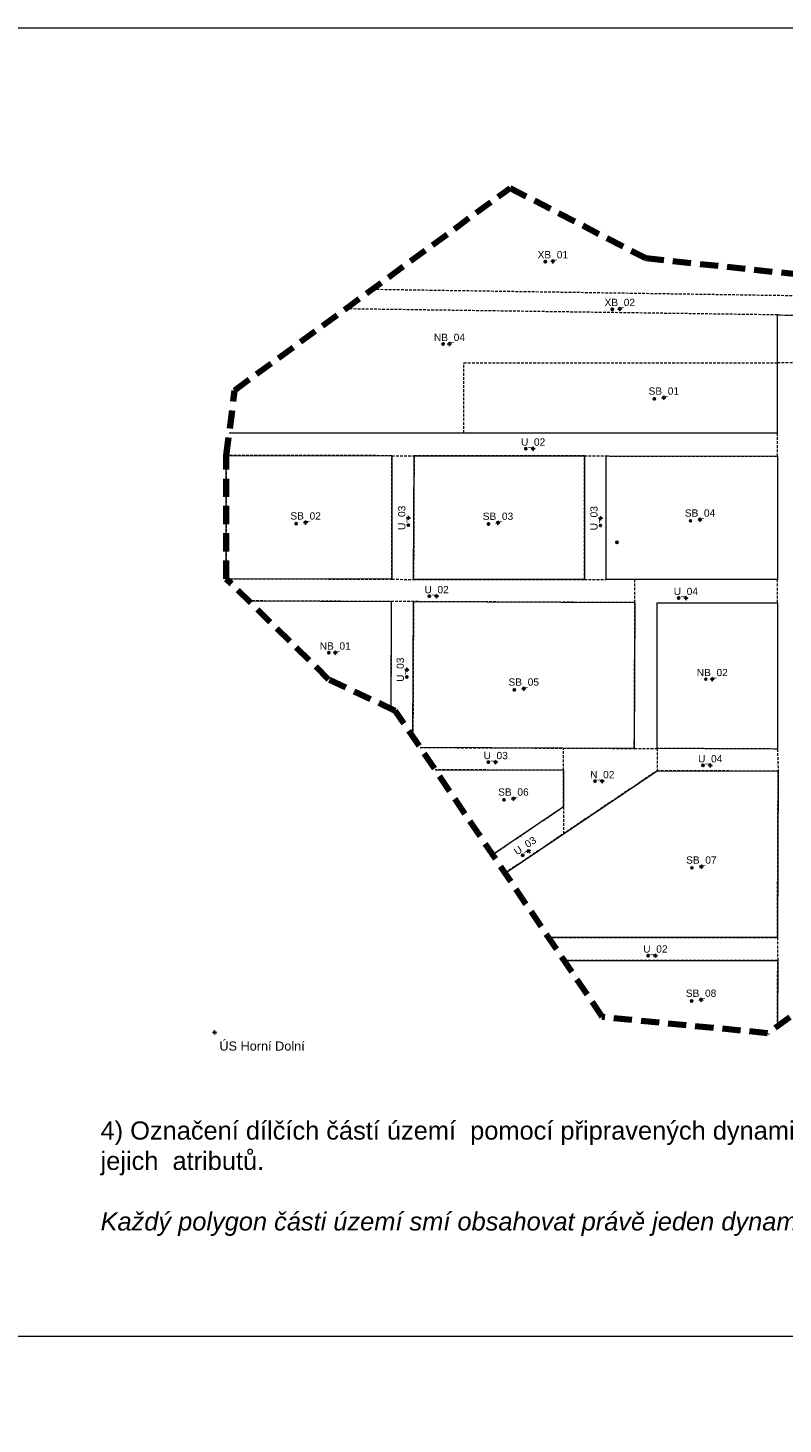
# Model space of a CAD drawing. Header units: metres. Extents: x -5 to 5163, y 1049 to 2798.
# Tile 10 of 22: x 2416 to 2832, y 1929 to 2697. Entities that reach past the tile are written whole.
import ezdxf
from ezdxf.enums import TextEntityAlignment as Align

# ---------------------------------------------------------------- set-up
doc = ezdxf.new("R2010")
doc.units = ezdxf.units.M
doc.linetypes.add('DASHED', pattern=[0.75, 0.5, -0.25])
doc.layers.add('000000_BL_Pomocna_netisk_DB', color=7, linetype='Continuous', plot=False)
doc.layers.add('000100_pomocná_standard', color=132, linetype='Continuous', lineweight=18, plot=False)
for name, color, linetype, lineweight in [('101110_PL_Resene_uzemi', 6, 'DASHED', 200), ('200000_PL_Cast_uzemi', 80, 'DASHED', 5), ('202110_BL_Cast_uzemi_UP', 7, 'DASHED', 9), ('203110_BL_Cast_uzemi_SB', 7, 'DASHED', 9), ('204110_BL_Cast_uzemi_NB', 7, 'DASHED', 9), ('205110_BL_Cast_uzemi_XB', 7, 'DASHED', 9)]:
    doc.layers.add(name, color=color, linetype=linetype, lineweight=lineweight)
doc.layers.add('101111_BL_Resene_uzemi', color=9, linetype='Continuous')
doc.layers.add('201110_PL_Ulicni_cara', color=7, linetype='Continuous', lineweight=9, true_color=0xe90101)
doc.styles.get("Standard").update_dxf_attribs({"font": 'arial.ttf'})
doc.styles.add('style2', font='arial.ttf', dxfattribs={"height": 2})

# ---------------------------------------------------------------- blocks, each defined once
blk = doc.blocks.new('*U182')
at = {"layer": '000000_BL_Pomocna_netisk_DB'}
for p, q in [((222.12, 269.02), (220.92, 270.22)), ((220.92, 269.02), (222.12, 270.22)), ((-1, 0), (-0.72, 0.28)), ((1, 0), (-1, 0)), ((-1, 0), (-0.72, -0.28)), ((0, 1), (-0.29, 0.71)), ((0, 1), (0, -1)), ((0, 1), (0.28, 0.72)), ((1, 0), (0.72, 0.28)), ((1, 0), (0.72, -0.28)), ((0, -1), (-0.28, -0.72)), ((0, -1), (0.28, -0.72))]:
    blk.add_line(p, q, dxfattribs=at)
blk.add_circle((221.52, 269.62), 0.6, dxfattribs=at)
blk.add_attdef('DOK_NAZEV', (2.66, -10), '', height=5)
at = {"style": 'style2', "flags": 1}
blk.add_attdef('NAZEV_BLOK', (1.24, -20.77), '', height=5, dxfattribs=at)
blk = doc.blocks.new('*U66')
at = {"layer": '000000_BL_Pomocna_netisk_DB'}
for p, q in [((-1, 0), (-0.72, 0.28)), ((1, 0), (-1, 0)), ((-1, 0), (-0.72, -0.28)), ((0, 1), (-0.29, 0.71)), ((0, 1), (0, -1)), ((0, 1), (0.28, 0.72)), ((1, 0), (0.72, 0.28)), ((1, 0), (0.72, -0.28)), ((-4.6, -1.2), (-5.8, 0)), ((-5.8, -1.2), (-4.6, 0)), ((0, -1), (-0.28, -0.72)), ((0, -1), (0.28, -0.72))]:
    blk.add_line(p, q, dxfattribs=at)
blk.add_circle((-5.2, -0.6), 0.6, dxfattribs=at)
at = {"style": 'style2'}
blk.add_attdef('OZNACENI', text='', height=4, dxfattribs=at).set_placement((0, 1.68), align=Align.CENTER)
at = {"style": 'style2', "flags": 1}
blk.add_attdef('NAZEV_BLOK', (-23.56, -29.29), '', height=5, dxfattribs=at)
blk = doc.blocks.new('*U65')
at = {"layer": '000000_BL_Pomocna_netisk_DB'}
for p, q in [((-2.91, -0.59), (-4.11, 0.61)), ((-4.11, -0.59), (-2.91, 0.61)), ((-1, 0), (-0.72, 0.28)), ((1, 0), (-1, 0)), ((-1, 0), (-0.72, -0.28)), ((0, 1), (-0.29, 0.71)), ((0, 1), (0, -1)), ((0, 1), (0.28, 0.72)), ((1, 0), (0.72, 0.28)), ((1, 0), (0.72, -0.28)), ((0, -1), (-0.28, -0.72)), ((0, -1), (0.28, -0.72))]:
    blk.add_line(p, q, dxfattribs=at)
blk.add_circle((-3.51, 0.01), 0.6, dxfattribs=at)
at = {"style": 'style2'}
blk.add_attdef('OZNACENI', text='', height=4, dxfattribs=at).set_placement((0, 1.68), align=Align.CENTER)
at = {"style": 'style2', "flags": 1}
blk.add_attdef('NAZEV_BLOK', (-24.94, -16.19), '', height=5, dxfattribs=at)
blk = doc.blocks.new('*U70')
at = {"layer": '000000_BL_Pomocna_netisk_DB'}
for p, q in [((-3.41, -0.57), (-4.61, 0.63)), ((-4.61, -0.57), (-3.41, 0.63)), ((-1, 0), (-0.72, 0.28)), ((1, 0), (-1, 0)), ((-1, 0), (-0.72, -0.28)), ((0, 1), (-0.29, 0.71)), ((0, 1), (0, -1)), ((0, 1), (0.28, 0.72)), ((1, 0), (0.72, 0.28)), ((1, 0), (0.72, -0.28)), ((0, -1), (-0.28, -0.72)), ((0, -1), (0.28, -0.72))]:
    blk.add_line(p, q, dxfattribs=at)
blk.add_circle((-4.01, 0.03), 0.6, dxfattribs=at)
at = {"style": 'style2'}
blk.add_attdef('OZNACENI', text='', height=4, dxfattribs=at).set_placement((0, 1.68), align=Align.CENTER)
at = {"style": 'style2', "flags": 1}
for tag, p in [('DRUH_UP', (-17.24, -21.19)), ('DRUH_INFO', (-18.09, -32.86)), ('NAZEV_BLOK', (-18.19, -42.23))]:
    blk.add_attdef(tag, p, '', height=5, dxfattribs=at)
blk = doc.blocks.new('*U71')
at = {"layer": '000000_BL_Pomocna_netisk_DB'}
for p, q in [((-1, 0), (-0.72, 0.28)), ((-1, 0), (1, 0)), ((-1, 0), (-0.71, -0.29)), ((0, 1), (-0.28, 0.72)), ((0, 1), (0, -1)), ((0, 1), (0.28, 0.72)), ((1, 0), (0.72, 0.28)), ((0.57, -3.41), (-0.63, -4.61)), ((0.57, -4.61), (-0.63, -3.41)), ((0, -1), (-0.28, -0.72)), ((0, -1), (0.28, -0.72)), ((1, 0), (0.72, -0.28))]:
    blk.add_line(p, q, dxfattribs=at)
blk.add_circle((-0.03, -4.01), 0.6, dxfattribs=at)
at = {"style": 'style2'}
blk.add_attdef('OZNACENI', text='', height=4, rotation=89.9196, dxfattribs=at).set_placement((-1.68, 0), align=Align.CENTER)
at = {"style": 'style2', "flags": 1}
for tag, p in [('DRUH_UP', (-18.48, -33.69)), ('DRUH_INFO', (-19.32, -45.36)), ('NAZEV_BLOK', (-19.42, -54.73))]:
    blk.add_attdef(tag, p, '', height=5, dxfattribs=at)
blk = doc.blocks.new('*U72')
at = {"layer": '000000_BL_Pomocna_netisk_DB'}
for p, q in [((-4.61, -0.55), (-3.4, 0.64)), ((-3.41, -0.56), (-4.6, 0.65)), ((-1, 0), (-0.72, 0.29)), ((1, 0), (-1, 0)), ((-1, 0), (-0.72, -0.28)), ((0, 1), (-0.29, 0.72)), ((0, 1), (0, -1)), ((0, 1), (0.29, 0.72)), ((1, 0), (0.72, 0.28)), ((0, -1), (-0.28, -0.72)), ((0, -1), (0.28, -0.72)), ((1, 0), (0.72, -0.28))]:
    blk.add_line(p, q, dxfattribs=at)
blk.add_circle((-4.01, 0.05), 0.6, dxfattribs=at)
at = {"style": 'style2'}
blk.add_attdef('OZNACENI', text='', height=4, rotation=359.75904, dxfattribs=at).set_placement((0.01, 1.68), align=Align.CENTER)
at = {"style": 'style2', "flags": 1}
for tag, p in [('DRUH_UP', (-18.48, -33.69)), ('DRUH_INFO', (-19.32, -45.36)), ('NAZEV_BLOK', (-19.42, -54.73))]:
    blk.add_attdef(tag, p, '', height=5, dxfattribs=at)
blk = doc.blocks.new('*U73')
at = {"layer": '000000_BL_Pomocna_netisk_DB'}
for p, q in [((0.83, 0.56), (-0.83, -0.56)), ((-0.56, 0.83), (-0.64, 0.43)), ((-0.56, 0.83), (0.56, -0.83)), ((-0.56, 0.83), (-0.17, 0.76)), ((0.83, 0.56), (0.44, 0.64)), ((0.83, 0.56), (0.76, 0.17)), ((-2.51, -2.37), (-4.18, -2.04)), ((-3.51, -3.04), (-3.18, -1.37)), ((-0.83, -0.56), (-0.76, -0.16)), ((-0.83, -0.56), (-0.44, -0.64)), ((0.56, -0.83), (0.17, -0.76)), ((0.56, -0.83), (0.64, -0.44))]:
    blk.add_line(p, q, dxfattribs=at)
blk.add_circle((-3.34, -2.21), 0.6, dxfattribs=at)
at = {"style": 'style2'}
blk.add_attdef('OZNACENI', text='', height=4, rotation=33.8088, dxfattribs=at).set_placement((-0.94, 1.4), align=Align.CENTER)
at = {"style": 'style2', "flags": 1}
for tag, p in [('DRUH_UP', (-18.48, -33.69)), ('DRUH_INFO', (-19.32, -45.36)), ('NAZEV_BLOK', (-19.42, -54.73))]:
    blk.add_attdef(tag, p, '', height=5, dxfattribs=at)
blk = doc.blocks.new('*U64')
at = {"layer": '000000_BL_Pomocna_netisk_DB'}
for p, q in [((-3.51, -0.78), (-4.71, 0.42)), ((-4.71, -0.78), (-3.51, 0.42)), ((-1, 0), (-0.72, 0.28)), ((1, 0), (-1, 0)), ((-1, 0), (-0.72, -0.28)), ((0, 1), (-0.29, 0.71)), ((0, 1), (0, -1)), ((0, 1), (0.28, 0.72)), ((1, 0), (0.72, 0.28)), ((1, 0), (0.72, -0.28)), ((0, -1), (-0.28, -0.72)), ((0, -1), (0.28, -0.72))]:
    blk.add_line(p, q, dxfattribs=at)
blk.add_circle((-4.11, -0.18), 0.6, dxfattribs=at)
at = {"style": 'style2'}
blk.add_attdef('OZNACENI', text='', height=4, dxfattribs=at).set_placement((0, 1.68), align=Align.CENTER)
at = {"style": 'style2', "flags": 1}
for tag, p in [('PODTYP', (-27.03, -17.38)), ('NAZEV_BLOK', (-27.35, -25.13))]:
    blk.add_attdef(tag, p, '', height=5, dxfattribs=at)

msp = doc.modelspace()

# ---------------------------------------------------------------- linework, layer by layer
at = {"layer": '000100_pomocná_standard'}
for points in [[(770.71, 2697.06), (3182.24, 2697.06), (3182.24, 1977.21), (770.71, 1977.21)], [(770.71, 1060.72), (3182.24, 1060.72), (3182.24, 1977.21), (770.71, 1977.21)]]:
    msp.add_lwpolyline(points, close=True, dxfattribs=at)
at = {"layer": '101110_PL_Resene_uzemi', "ltscale": 20}
msp.add_lwpolyline([(2525.23, 2461.84), (2529.92, 2497.65), (2681.54, 2608.98), (2756.2, 2570.3), (2857.51, 2559.62), (2981.82, 2504.41), (3070.21, 2354.71), (3031.21, 2291.7), (2823.24, 2144.08), (2732.25, 2152.91), (2618.29, 2321.41), (2581.64, 2338.64), (2525.23, 2394.05), (2525.23, 2461.84)], close=True, dxfattribs=at)
msp.add_lwpolyline([(2525.23, 2461.84), (2529.92, 2497.65), (2681.54, 2608.98), (2756.2, 2570.3), (2857.51, 2559.62), (2981.82, 2504.41), (3070.21, 2354.71), (3031.21, 2291.7), (2823.24, 2144.08), (2732.25, 2152.91), (2618.29, 2321.41), (2581.64, 2338.64), (2525.23, 2394.05), (2525.23, 2461.84)], close=True, dxfattribs=at)
at = {"layer": '200000_PL_Cast_uzemi', "ltscale": 3}
for points in [[(2605.73, 2553.32), (2880.99, 2549.19)], [(2526.85, 2474.24), (2656.04, 2474.24), (2656.04, 2512.84), (2828.63, 2512.84), (2828.63, 2539.16), (2591, 2542.5)], [(2828.63, 2539.16), (2866.6, 2538.59)], [(2656.04, 2474.24), (2828.63, 2474.24), (2828.63, 2512.84)], [(2852.63, 2512.73), (2828.63, 2512.84)], [(2828.63, 2461.42), (2828.63, 2474.24)], [(2525.23, 2461.84), (2525.23, 2394.05), (2616.47, 2393.76), (2616.47, 2461.72), (2525.23, 2461.84)], [(2616.47, 2461.72), (2628.67, 2461.7)], [(2628.67, 2461.7), (2628.39, 2393.61), (2722.37, 2393.61), (2722.37, 2461.57), (2628.67, 2461.7)], [(2722.37, 2461.57), (2734.37, 2461.55)], [(2734.37, 2461.55), (2828.63, 2461.42), (2828.63, 2393.61), (2734.37, 2393.61), (2734.37, 2461.55)], [(2616.47, 2393.76), (2628.39, 2393.61)], [(2722.37, 2393.61), (2734.37, 2393.61)], [(2750.19, 2380.9), (2750.19, 2393.61)], [(2828.63, 2380.85), (2828.63, 2393.61)], [(2631.99, 2301.16), (2749.86, 2300.66), (2750.19, 2380.9), (2537.69, 2381.81)], [(2616.13, 2381.47), (2615.89, 2322.54)], [(2628.34, 2381.41), (2628.02, 2307.02)], [(2710.94, 2288.62), (2710.99, 2300.83)], [(2749.86, 2300.66), (2762.4, 2300.66)], [(2762.4, 2300.66), (2762.4, 2288.41)], [(2828.63, 2300.33), (2829.02, 2288.13)], [(2671.87, 2242.18), (2710.85, 2268.55), (2710.94, 2288.62), (2640.26, 2288.92)], [(2702.67, 2196.64), (2828.63, 2196.64), (2829.02, 2288.13), (2762.4, 2288.41), (2678.71, 2232.08)], [(2710.85, 2268.55), (2710.85, 2253.71)], [(2828.63, 2196.64), (2828.79, 2183.91)], [(2828.63, 2147.91), (2828.79, 2183.91), (2711.28, 2183.91)]]:
    msp.add_lwpolyline(points, dxfattribs=at)
msp.add_lwpolyline([(2762.4, 2380.85), (2828.63, 2380.85), (2828.63, 2300.33), (2762.4, 2300.66)], close=True, dxfattribs=at)
at = {"layer": '201110_PL_Ulicni_cara'}
for points in [[(2526.85, 2474.24), (2828.63, 2474.24), (2828.63, 2539.16), (2866.6, 2538.59), (2866.21, 2512.6), (2852.63, 2512.73), (2852.63, 2474.24), (2875.29, 2474.24), (2997.24, 2267.58)], [(2525.23, 2461.84), (2616.47, 2461.72), (2616.47, 2393.76), (2525.23, 2394.05), (2525.23, 2461.84)], [(2628.67, 2461.7), (2722.37, 2461.57), (2722.37, 2393.61), (2628.39, 2393.61), (2628.67, 2461.7)], [(2734.37, 2461.55), (2828.63, 2461.42), (2828.63, 2393.61), (2734.37, 2393.61), (2734.37, 2461.55)], [(2537.69, 2381.81), (2616.13, 2381.47), (2615.89, 2322.54)], [(2628.02, 2307.02), (2628.34, 2381.42), (2750.19, 2380.9), (2749.86, 2300.66), (2631.99, 2301.16)], [(2762.4, 2380.85), (2828.63, 2380.85), (2828.63, 2300.33), (2762.4, 2300.66), (2762.4, 2380.85)], [(2640.26, 2288.92), (2710.94, 2288.62), (2710.85, 2268.55), (2671.87, 2242.18)], [(2678.71, 2232.08), (2762.4, 2288.41), (2829.02, 2288.13), (2828.63, 2196.64), (2702.67, 2196.64)], [(2711.28, 2183.91), (2828.79, 2183.91), (2828.63, 2147.91)]]:
    msp.add_lwpolyline(points, dxfattribs=at)

# ---------------------------------------------------------------- block references
at = {"layer": '101111_BL_Resene_uzemi'}
msp.add_blockref('*U182', (2518.86, 2144.43), dxfattribs=at).add_auto_attribs({'DOK_NAZEV': 'ÚS Horní Dolní'})
at = {"layer": '202110_BL_Cast_uzemi_UP'}
for name, p, values in [('*U70', (2694.17, 2465.55), {'OZNACENI': 'U_02'}), ('*U71', (2625.56, 2427.52), {'OZNACENI': 'U_03'}), ('*U71', (2731.31, 2427.3), {'OZNACENI': 'U_03'}), ('*U70', (2641.06, 2384.36), {'OZNACENI': 'U_02'}), ('*U70', (2778.24, 2383.36), {'OZNACENI': 'U_04'}), ('*U71', (2624.73, 2343.96), {'OZNACENI': 'U_03'}), ('*U72', (2673.56, 2293.09), {'OZNACENI': 'U_03'}), ('*U70', (2791.64, 2291.32), {'OZNACENI': 'U_04'}), ('*U72', (2732.23, 2282.57), {'OZNACENI': 'N_02'}), ('*U73', (2691.78, 2244.08), {'OZNACENI': 'U_03'}), ('*U70', (2761.48, 2186.64), {'OZNACENI': 'U_02'})]:
    msp.add_blockref(name, p, dxfattribs=at).add_auto_attribs(values)
at = {"layer": '203110_BL_Cast_uzemi_SB'}
for p, values in [((2766.1, 2493.59), {'OZNACENI': 'SB_01'}), ((2568.98, 2424.91), {'OZNACENI': 'SB_02'}), ((2674.83, 2424.71), {'OZNACENI': 'SB_03'}), ((2786.02, 2426.49), {'OZNACENI': 'SB_04'}), ((2689.03, 2333.5), {'OZNACENI': 'SB_05'}), ((2683.34, 2273), {'OZNACENI': 'SB_06'}), ((2786.76, 2235.58), {'OZNACENI': 'SB_07'}), ((2786.6, 2162.3), {'OZNACENI': 'SB_08'})]:
    msp.add_blockref('*U66', p, dxfattribs=at).add_auto_attribs(values)
at = {"layer": '204110_BL_Cast_uzemi_NB'}
for p, values in [((2648.14, 2523.11), {'OZNACENI': 'NB_04'}), ((2585.26, 2353.33), {'OZNACENI': 'NB_01'}), ((2792.77, 2338.75), {'OZNACENI': 'NB_02'})]:
    msp.add_blockref('*U65', p, dxfattribs=at).add_auto_attribs(values)
at = {"layer": '205110_BL_Cast_uzemi_XB'}
for p, values in [((2705.02, 2568.62), {'OZNACENI': 'XB_01'}), ((2741.88, 2542.37), {'OZNACENI': 'XB_02'})]:
    msp.add_blockref('*U64', p, dxfattribs=at).add_auto_attribs(values)

# ---------------------------------------------------------------- texts
at = {"linetype": 'Continuous', "lineweight": 18, "insert": (2456.12, 2095.45), "char_height": 10, "attachment_point": 1}
msp.add_mtext_dynamic_manual_height_columns('4) Označení dílčích částí území  pomocí připravených dynamických bloků ze vzorové legendy a\\~vyplnění jejich  atributů.\\P^J{\\fArial|b0|i1|c238|p34;Každý polygon části území smí obsahovat právě jeden dynamický blok. }', width=670.4133, gutter_width=0.0125, heights=[0], dxfattribs=at)

doc.saveas('drawing.dxf')
